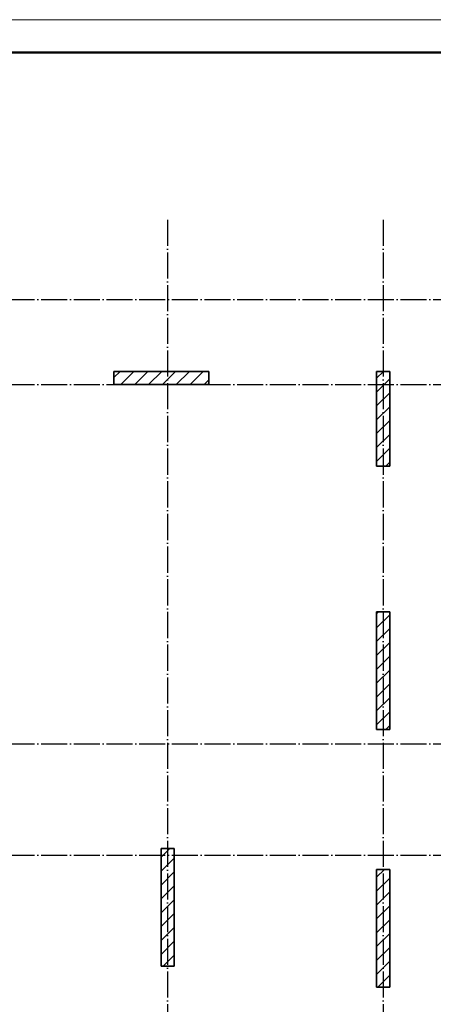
# Model space of a CAD drawing. Header units: millimetres. Extents: x -49773 to 2322955, y -3321 to 58485.
# Tile 13 of 256: x 24058 to 30389, y 26935 to 42000. Entities that reach past the tile are written whole.
import ezdxf

# ---------------------------------------------------------------- set-up
doc = ezdxf.new("R2010")
doc.units = ezdxf.units.MM
doc.linetypes.add('______11', pattern=[500, 400, -50, 0, -50])
doc.linetypes.add('______5', pattern=[1100, 800, -100, 100, -100])
doc.layers.add('Standard', color=7, linetype='Continuous', lineweight=25)
doc.layers.add('Осевая линия_ общее', color=7, linetype='______5', lineweight=13, true_color=0xa0a0a0)

msp = doc.modelspace()

# ---------------------------------------------------------------- linework, layer by layer
at = {"color": 7, "linetype": 'Continuous', "lineweight": 35, "transparency": 33554687}
for p, q in [((26950.8, 36618.9), (25500.8, 36618.9)), ((25500.8, 36618.9), (25500.8, 36418.9)), ((26950.8, 36418.9), (26950.8, 36618.9)), ((29520.8, 36618.9), (29520.8, 35168.9)), ((29720.8, 36618.9), (29520.8, 36618.9)), ((29720.8, 35168.9), (29720.8, 36618.9)), ((25500.8, 36418.9), (26950.8, 36418.9)), ((29520.8, 35168.9), (29720.8, 35168.9)), ((29520.8, 32938.9), (29520.8, 31138.9)), ((29720.8, 32938.9), (29520.8, 32938.9)), ((29720.8, 31138.9), (29720.8, 32938.9)), ((29520.8, 31138.9), (29720.8, 31138.9)), ((26220.8, 29318.9), (26220.8, 27518.9)), ((26420.8, 29318.9), (26220.8, 29318.9)), ((26420.8, 27518.9), (26420.8, 29318.9)), ((29520.8, 28998.9), (29520.8, 27198.9)), ((29720.8, 28998.9), (29520.8, 28998.9)), ((29720.8, 27198.9), (29720.8, 28998.9)), ((26220.8, 27518.9), (26420.8, 27518.9)), ((29520.8, 27198.9), (29720.8, 27198.9))]:
    msp.add_line(p, q, dxfattribs=at)
at = {"color": 253, "linetype": '______5', "lineweight": 18, "true_color": 0xababab, "transparency": 33554687}
for p, q in [((25500.8, 36525.3), (25594.4, 36618.9)), ((25818.6, 36418.9), (26018.6, 36618.9)), ((26242.9, 36418.9), (26442.9, 36618.9)), ((26667.2, 36418.9), (26867.2, 36618.9)), ((29520.8, 36302.7), (29720.8, 36502.7)), ((29520.8, 35878.4), (29720.8, 36078.4)), ((29520.8, 35454.1), (29720.8, 35654.1)), ((29659.8, 35168.9), (29720.8, 35229.9)), ((29520.8, 32908.6), (29551.1, 32938.9)), ((29520.8, 32484.3), (29720.8, 32684.3)), ((29520.8, 32060), (29720.8, 32260)), ((29520.8, 31635.8), (29720.8, 31835.8)), ((29520.8, 31211.5), (29720.8, 31411.5)), ((26220.8, 29184.3), (26355.4, 29318.9)), ((26220.8, 28760), (26420.8, 28960)), ((29520.8, 28665.9), (29720.8, 28865.9)), ((26220.8, 28335.8), (26420.8, 28535.8)), ((29520.8, 28241.6), (29720.8, 28441.6)), ((26220.8, 27911.5), (26420.8, 28111.5)), ((29520.8, 27817.4), (29720.8, 28017.4)), ((26252.4, 27518.9), (26420.8, 27687.2)), ((29520.8, 27393.1), (29720.8, 27593.1))]:
    msp.add_line(p, q, dxfattribs=at)
at = {"color": 7, "linetype": 'Continuous', "lineweight": 25, "transparency": 33554687}
for p, q in [((25500.8, 36418.9), (25500.8, 36618.9)), ((25500.8, 36618.9), (26950.8, 36618.9)), ((26950.8, 36618.9), (26950.8, 36418.9)), ((29520.8, 35168.9), (29520.8, 36618.9)), ((29520.8, 36618.9), (29720.8, 36618.9)), ((29720.8, 36618.9), (29720.8, 35168.9)), ((26950.8, 36418.9), (25500.8, 36418.9)), ((29720.8, 35168.9), (29520.8, 35168.9)), ((29520.8, 31138.9), (29520.8, 32938.9)), ((29520.8, 32938.9), (29720.8, 32938.9)), ((29720.8, 32938.9), (29720.8, 31138.9)), ((29720.8, 31138.9), (29520.8, 31138.9)), ((26220.8, 27518.9), (26220.8, 29318.9)), ((26220.8, 29318.9), (26420.8, 29318.9)), ((26420.8, 29318.9), (26420.8, 27518.9)), ((29520.8, 27198.9), (29520.8, 28998.9)), ((29520.8, 28998.9), (29720.8, 28998.9)), ((29720.8, 28998.9), (29720.8, 27198.9)), ((26420.8, 27518.9), (26220.8, 27518.9)), ((29720.8, 27198.9), (29520.8, 27198.9))]:
    msp.add_line(p, q, dxfattribs=at)
at = {"color": 253, "linetype": '______11', "lineweight": 18, "true_color": 0xababab, "transparency": 33554687}
for p, q in [((25606.5, 36418.9), (25806.5, 36618.9)), ((26030.8, 36418.9), (26230.8, 36618.9)), ((26455, 36418.9), (26655, 36618.9)), ((29520.8, 36514.8), (29624.9, 36618.9)), ((26879.3, 36418.9), (26950.8, 36490.4)), ((29520.8, 36090.5), (29720.8, 36290.5)), ((29520.8, 35666.3), (29720.8, 35866.3)), ((29520.8, 35242), (29720.8, 35442)), ((29520.8, 32696.4), (29720.8, 32896.4)), ((29520.8, 32272.2), (29720.8, 32472.1)), ((29520.8, 31847.9), (29720.8, 32047.9)), ((29520.8, 31423.6), (29720.8, 31623.6)), ((29660.3, 31138.9), (29720.8, 31199.4)), ((26220.8, 28972.2), (26420.8, 29172.1)), ((29520.8, 28878), (29641.6, 28998.9)), ((26220.8, 28547.9), (26420.8, 28747.9)), ((29520.8, 28453.8), (29720.8, 28653.8)), ((26220.8, 28123.6), (26420.8, 28323.6)), ((29520.8, 28029.5), (29720.8, 28229.5)), ((26220.8, 27699.4), (26420.8, 27899.4)), ((29520.8, 27605.2), (29720.8, 27805.2)), ((29538.7, 27198.9), (29720.8, 27381))]:
    msp.add_line(p, q, dxfattribs=at)
at = {"layer": 'Standard', "color": 7, "linetype": 'Continuous', "lineweight": 13, "transparency": 33554687}
msp.add_lwpolyline([(0, 0), (59400, 0), (59400, 42000), (0, 42000), (0, 0)], close=True, dxfattribs=at)
at = {"layer": 'Standard', "color": 7, "linetype": 'Continuous', "lineweight": 50, "transparency": 33554687}
msp.add_lwpolyline([(2000, 41500), (58900, 41500), (58900, 500), (2000, 500), (2000, 41500)], close=True, dxfattribs=at)
at = {"layer": 'Осевая линия_ общее', "color": 253, "linetype": '______11', "lineweight": -3, "true_color": 0xa0a0a0, "transparency": 33554687}
for p, q in [((26320.8, 38938.9), (26320.8, 20395.8)), ((29620.8, 38938.9), (29620.8, 20395.8)), ((7880.8, 37718.9), (53354.7, 37718.9)), ((7880.8, 36418.9), (53354.7, 36418.9)), ((7880.8, 30918.9), (53354.7, 30918.9)), ((7880.8, 29218.9), (53354.7, 29218.9))]:
    msp.add_line(p, q, dxfattribs=at)

doc.saveas('drawing.dxf')
